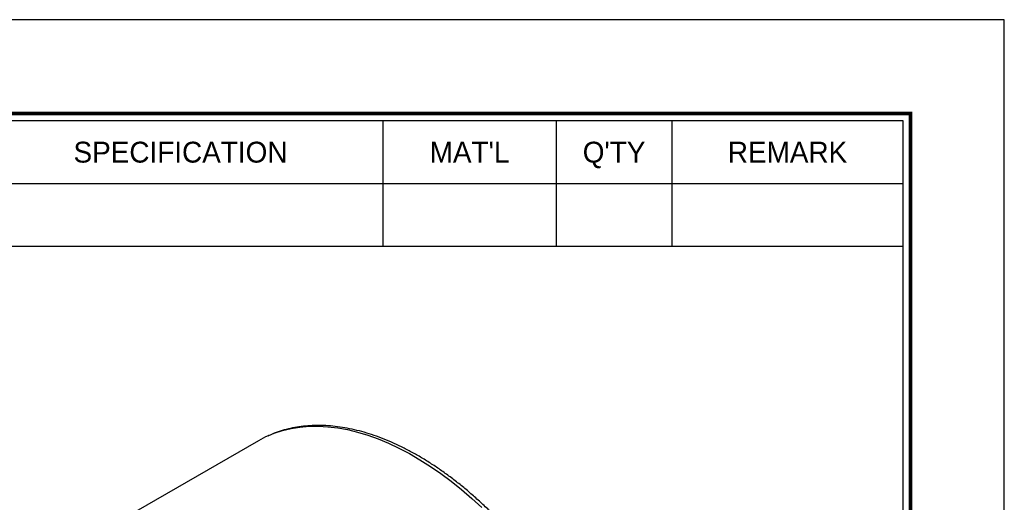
# Model space of a CAD drawing. Header units: millimetres. Extents: x 0 to 414, y 0 to 293.
# Tile 8 of 8: x 319 to 414, y 246 to 293. Entities that reach past the tile are written whole.
import ezdxf
from ezdxf.enums import TextEntityAlignment as Align

# ---------------------------------------------------------------- set-up
doc = ezdxf.new("R2010")
doc.units = ezdxf.units.MM
doc.layers.add('L1', color=7, linetype='CONTINUOUS')
doc.layers.add('OUTLINE', color=7, linetype='CONTINUOUS')

# ---------------------------------------------------------------- blocks, each defined once
blk = doc.blocks.new('표제란')
at = {"layer": 'L1', "color": 0}
for p, q in [((297, 210), (0, 210)), ((297, 0), (297, 210))]:
    blk.add_line(p, q, dxfattribs=at)
at = {"layer": 'L1'}
for p, q in [((254, 203), (254, 194.336)), ((266, 203), (266, 194.336)), ((274, 203), (274, 194.336)), ((190, 198.668), (290, 198.668)), ((190, 194.336), (290, 194.336))]:
    blk.add_line(p, q, dxfattribs=at)
at = {"layer": 'L1', "const_width": 0.25}
blk.add_lwpolyline([(290.5, 6.5), (290.5, 203.5), (10, 203.5), (10, 6.5)], close=True, dxfattribs=at)
at = {"layer": 'L1'}
blk.add_lwpolyline([(290, 7), (290, 203), (10.5, 203), (10.5, 7)], close=True, dxfattribs=at)
for s, p in [('SPECIFICATION', (240, 200.834)), ("MAT'L", (260, 200.834)), ("Q'TY", (270, 200.834)), ('REMARK', (282, 200.834))]:
    blk.add_text(s, height=1.444, dxfattribs=at).set_placement(p, align=Align.MIDDLE_CENTER)
for tag, p in [('필렛', (179.25, 10.9)), ('모따기', (179.25, 8.3))]:
    blk.add_attdef(tag, text='', height=1.15, dxfattribs=at).set_placement(p, align=Align.MIDDLE_LEFT)
at = {"layer": 'OUTLINE', "ltscale": 0.5}
for tag, p, height in [('TITLE', (237.166, 24.406), 2.5), ('도번', (251.181, 15.642), 2.5), ('SCALE', (253.781, 9.553), 1.2), ('DATE', (277.02, 9.511), 1.2)]:
    blk.add_attdef(tag, p, '', height=height, dxfattribs=at)

msp = doc.modelspace()

# ---------------------------------------------------------------- linework, layer by layer
at = {"layer": 'OUTLINE'}
msp.add_line((342.3292, 252.3104), (330.4873, 245.4742), dxfattribs=at)
at = {"layer": 'OUTLINE', "flags": 128}
msp.add_lwpolyline([(343.2509, 252.7808), (343.8547, 253.0278), (344.6514, 253.2883), (345.477, 253.4874), (346.3296, 253.6248), (347.2072, 253.7), (348.1078, 253.713), (349.0294, 253.6636), (349.9699, 253.552), (350.9272, 253.3785), (351.899, 253.1434), (352.8831, 252.8473), (353.8774, 252.4909), (354.8795, 252.0749), (355.8872, 251.6003), (356.8982, 251.0682), (357.9101, 250.4798), (358.9208, 249.8365), (359.9278, 249.1396), (360.9289, 248.3909), (361.9218, 247.5919), (362.9042, 246.7446), (363.8739, 245.8508)], dxfattribs=at)
at = {"layer": 'OUTLINE'}
msp.add_arc((347.3429, 243.6243), 10.0293, 114.079773, 119.994275, dxfattribs=at)
msp.add_open_spline([(378.7725, 214.8198), (378.7685, 215.0183), (378.7567, 215.593), (378.7037, 216.5606), (378.5993, 217.7273), (378.451, 218.9112), (378.26, 220.1097), (378.0264, 221.3204), (377.751, 222.5408), (377.4343, 223.7686), (377.0769, 225.0013), (376.6798, 226.2364), (376.2437, 227.4716), (375.7695, 228.7044), (375.2582, 229.9322), (374.7109, 231.1527), (374.1286, 232.3634), (373.5126, 233.562), (372.8641, 234.746), (372.1843, 235.9131), (371.4747, 237.0609), (370.7367, 238.1872), (369.9717, 239.2896), (369.1813, 240.366), (368.3669, 241.4143), (367.5303, 242.4322), (366.673, 243.4178), (365.7967, 244.3691), (364.9031, 245.2841), (363.994, 246.1609), (363.0711, 246.9979), (362.1362, 247.7932), (361.1911, 248.5452), (360.2377, 249.2523), (359.2777, 249.9131), (358.313, 250.5261), (357.3456, 251.09), (356.3772, 251.6034), (355.4098, 252.0653), (354.4453, 252.4745), (353.4858, 252.83), (352.5332, 253.1309), (351.5896, 253.3764), (350.657, 253.5659), (349.7376, 253.6989), (348.8334, 253.775), (347.9466, 253.794), (347.0793, 253.7561), (346.2336, 253.6614), (345.411, 253.5107), (344.6145, 253.3025), (343.9096, 253.0689), (343.483, 252.8803), (343.3026, 252.8005)], degree=3, knots=[0, 0, 0, 0, 0.0105338, 0.0304973, 0.0504568, 0.0704114, 0.0903606, 0.110304, 0.1302415, 0.1501734, 0.1700999, 0.1900214, 0.2099385, 0.2298515, 0.2497612, 0.269668, 0.2895726, 0.3094756, 0.3293777, 0.3492795, 0.3691815, 0.3890843, 0.4089885, 0.4288947, 0.4488035, 0.4687157, 0.4886317, 0.5085524, 0.5284781, 0.5484095, 0.568347, 0.5882911, 0.6082421, 0.6282001, 0.6481649, 0.6681363, 0.6881135, 0.7080954, 0.72808, 0.7480642, 0.7680438, 0.7880143, 0.8079697, 0.8279031, 0.8478066, 0.8676717, 0.8874899, 0.9072537, 0.926957, 0.9465968, 0.9661738, 0.9856928, 1, 1, 1, 1], dxfattribs=at)

# ---------------------------------------------------------------- block references
at = {"layer": 'OUTLINE', "xscale": 1.394994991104, "yscale": 1.394994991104, "zscale": 1.394994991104}
msp.add_blockref('표제란', (0, 0), dxfattribs=at)

doc.saveas('drawing.dxf')
